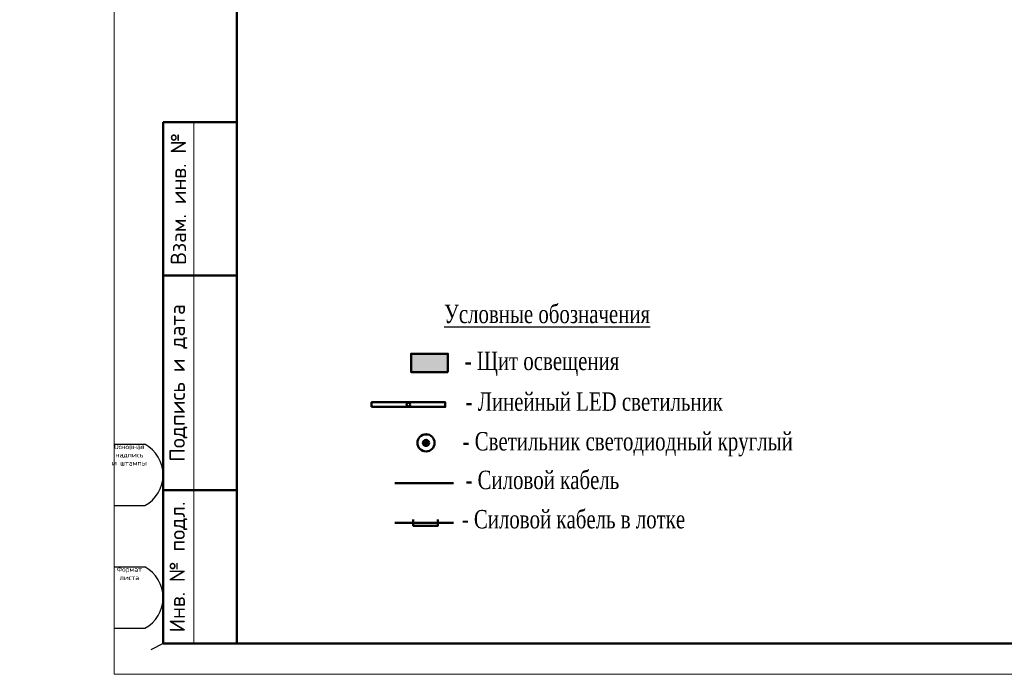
# Model space of a CAD drawing. Header units: millimetres. Extents: x 196 to 2027204, y -221452 to 153872.
# Tile 116 of 256: x 1132651 to 1148703, y -221320 to -210648. Entities that reach past the tile are written whole.
import ezdxf

# ---------------------------------------------------------------- set-up
doc = ezdxf.new("R2010")
doc.units = ezdxf.units.MM
doc.set_wipeout_variables(frame=1)
doc.layers.add('(007) Здания', color=7, linetype='Continuous')
doc.layers.add('Text', color=7, linetype='Continuous')
for name, color, linetype, lineweight in [('.', 7, 'Continuous', 15), ('0_Текст', 175, 'Continuous', 20), ('Светильники IP54', 1, 'Continuous', 50), ('Щиты', 1, 'Continuous', 50), ('Эл.линия силовых сетей', 1, 'Continuous', 50), ('эл.освещ', 1, 'Continuous', 50), ('Электроосвещение', 1, 'Continuous', 50)]:
    doc.layers.add(name, color=color, linetype=linetype, lineweight=lineweight)
doc.layers.add('CS_UNPLOTTED', color=171, linetype='Continuous', plot=False)
doc.styles.add('ISO_1.0', font='isocpeur.ttf')
doc.styles.add('seviyorum', font='times.ttf')
doc.styles.add('Times New Roman', font='times.ttf')

# ---------------------------------------------------------------- blocks, each defined once
blk = doc.blocks.new('*U21')
at = {"lineweight": 9}
for p, q in [((-20, -5), (-20, 292)), ((400, -5), (-20, -5))]:
    blk.add_line(p, q, dxfattribs=at)
at = {"lineweight": 50}
for p, q in [((0, 0), (0, 287)), ((0, 85), (-12, 85)), ((-12, 0), (-12, 85)), ((0, 60), (-12, 60)), ((0, 25), (-12, 25)), ((0, 0), (-12, 0)), ((395, 0), (0, 0))]:
    blk.add_line(p, q, dxfattribs=at)
at = {"lineweight": 20}
blk.add_line((-7, 85), (-7, 0), dxfattribs=at)
at = {"layer": 'CS_UNPLOTTED'}
for p, q in [((-20, 32.5), (-15, 32.5)), ((-20, 22.5), (-15, 22.5)), ((-20, 12.5), (-15, 12.5)), ((-20, 2.5), (-15, 2.5)), ((-12, 0), (-14, -1))]:
    blk.add_line(p, q, dxfattribs=at)
for centre in [(-17.66, 27.5), (-17.66, 7.5)]:
    blk.add_arc(centre, 5.67, 298.0574, 61.9426, dxfattribs=at)
at = {"layer": '0_Текст', "char_height": 2.5, "attachment_point": 5, "rotation": 90, "style": 'ISO_1.0'}
for s, insert, width in [('Взам. инв. №', (-9.5, 72.5), 25), ('Подпись и дата', (-9.5, 42.5), 35), ('Инв. № подл.', (-9.5, 12.5), 25)]:
    blk.add_mtext(s, dxfattribs=dict(at, insert=insert, width=width))
at = {"layer": 'CS_UNPLOTTED', "char_height": 0.8, "width": 5, "attachment_point": 2, "style": 'ISO_1.0'}
for s, insert in [('Основная надпись \\Pи штампы', (-17.5, 32.5)), ('Формат листа', (-17.5, 12.5))]:
    blk.add_mtext(s, dxfattribs=dict(at, insert=insert))
blk = doc.blocks.new('Лоток')
at = {"layer": 'Эл.линия силовых сетей', "color": 85, "lineweight": 50, "ltscale": 50}
blk.add_lwpolyline([(-200, 100), (-200, 0), (200, 0), (200, 100)], dxfattribs=at)
blk = doc.blocks.new('ДСП-3004 100Вт')
at = {"color": 1, "lineweight": 50}
blk.add_wipeout([(-12, 138), (12, 138), (36, 134), (59, 126), (80, 114), (98, 98), (114, 80), (126, 59), (134, 36), (138, 12), (138, -12), (134, -36), (126, -59), (114, -80), (98, -98), (80, -114), (59, -126), (36, -134), (12, -138), (-12, -138), (-36, -134), (-59, -126), (-80, -114), (-98, -98), (-114, -80), (-126, -59), (-134, -36), (-138, -12), (-138, 12), (-134, 36), (-126, 59), (-114, 80), (-98, 98), (-80, 114), (-59, 126), (-36, 134)], dxfattribs=at)
at = {"layer": '.', "lineweight": 50, "ltscale": 10}
h = blk.add_hatch(color=2, dxfattribs=at)
h.dxf.hatch_style = 1
h.paths.add_polyline_path([(0, -50), (0, 0), (-50, 0, 0.414214)])
h = blk.add_hatch(color=2, dxfattribs=at)
h.dxf.hatch_style = 1
h.paths.add_polyline_path([(0, 0), (50, 0, 0.414214), (0, 50)])
at = {"layer": 'Электроосвещение', "color": 1, "lineweight": 50, "ltscale": 10}
for points in [[(-50, 0), (50, 0)], [(0, 50), (0, -50)]]:
    blk.add_lwpolyline(points, dxfattribs=at)
for radius in [140, 50]:
    blk.add_circle((0, 0), radius, dxfattribs=at)
blk = doc.blocks.new('ДСП1306.36Вт.4500К.IP65')
at = {"color": 1, "linetype": 'ByBlock', "lineweight": 50}
blk.add_wipeout([(-600, 38), (600, 38), (600, -38), (-600, -38)], dxfattribs=at)
at = {"layer": 'эл.освещ', "color": 1, "lineweight": 50, "ltscale": 200}
blk.add_lwpolyline([(-600, -38), (600, -38), (600, 38), (-600, 38)], close=True, dxfattribs=at)
blk.add_circle((0, 0), 30, dxfattribs=at)
blk = doc.blocks.new('ЩО')
h = blk.add_hatch(color=1)
h.dxf.hatch_style = 1
h.paths.add_polyline_path([(300, 0), (-300, 0), (-300, -300), (300, -300)])
at = {"layer": 'эл.освещ', "color": 1, "lineweight": 50, "ltscale": 200}
blk.add_lwpolyline([(-300, 0), (-300, -300), (300, -300), (300, 0)], close=True, dxfattribs=at)

msp = doc.modelspace()

# ---------------------------------------------------------------- linework, layer by layer
at = {"layer": 'Электроосвещение', "color": 1, "linetype": 'ByBlock', "lineweight": 50, "elevation": 0.2}
for points in [[(1139720.8, -218206.3), (1138767.2, -218206.3)], [(1139720.8, -218848.6), (1138767.2, -218848.6)]]:
    msp.add_lwpolyline(points, dxfattribs=at)

# ---------------------------------------------------------------- block references
at = {"layer": '(007) Здания', "lineweight": 30, "ltscale": 500, "xscale": 100, "yscale": 100, "zscale": 100}
msp.add_blockref('*U21', (1136189.1, -220819.6), dxfattribs=at)
at = {"layer": 'Щиты', "color": 1, "lineweight": 50, "rotation": 180}
msp.add_blockref('ЩО', (1139332.2, -216392.8, 0.7), dxfattribs=at)
at = {"layer": 'Эл.линия силовых сетей', "color": 1, "lineweight": 30}
msp.add_blockref('Лоток', (1139268.4, -218898.6, 0.2), dxfattribs=at)

# ---------------------------------------------------------------- texts
at = {"color": 7, "ltscale": 2, "char_height": 300, "width": 7030.234, "attachment_point": 4, "style": 'Times New Roman'}
for s, insert in [('\\pi1308.48403;Схема принципиальная \\P\\pi661.98079;электрическая питающей сети \\P\\pi1971.31749;ВРУ-Котельный', (1065416.8, -220057.4)), ('\\pi1313.89139;План с сетями силовых \\P\\pi1443.45159;магистральных линии', (1115151.9, -220057.4))]:
    msp.add_mtext(s, dxfattribs=dict(at, insert=insert))
at = {"layer": 'Text', "color": 0, "ltscale": 10, "style": 'seviyorum', "width": 0.75}
for s, p in [('%%UУсловные обозначения', (1139569.7, -215594.5)), ('- Щит освещения ', (1139905.5, -216360.4)), ('- Линейный LED cветильник ', (1139920.8, -217024.1)), ('- Светильник светодиодный круглый ', (1139871, -217670.5)), ('- Силовой кабель', (1139918, -218300.3)), ('- Силовой кабель в лотке', (1139857.9, -218940.9))]:
    msp.add_text(s, height=300, dxfattribs=at).set_placement(p)

# ---------------------------------------------------------------- next in the draw order: block references
at = {"layer": 'Светильники IP54', "color": 1, "lineweight": 50, "rotation": 359.9999999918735}
msp.add_blockref('ДСП1306.36Вт.4500К.IP65', (1138987.6, -216921.5), dxfattribs=at)
at = {"layer": 'Электроосвещение', "color": 1, "lineweight": 50}
msp.add_blockref('ДСП-3004 100Вт', (1139275.6, -217547), dxfattribs=at)

doc.saveas('drawing.dxf')
